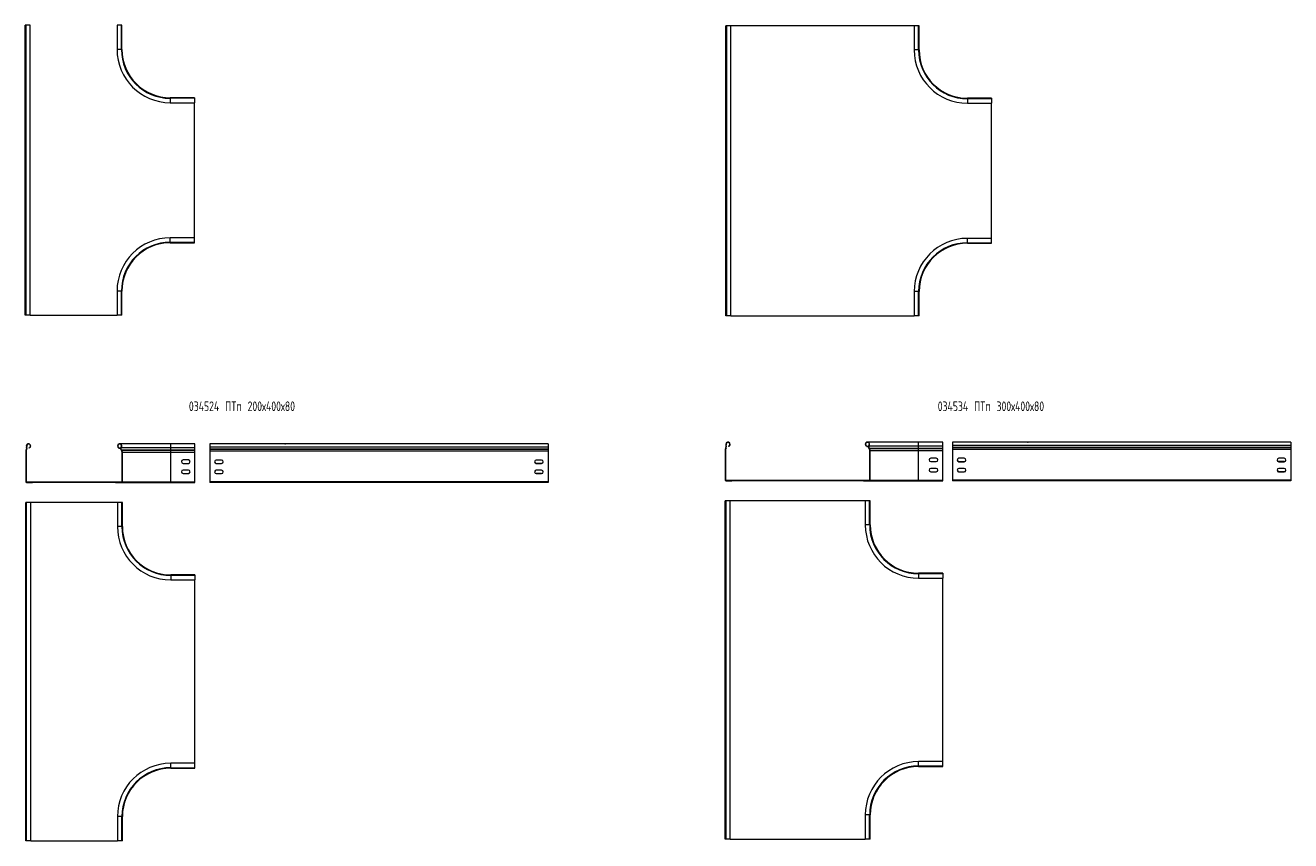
# Model space of a CAD drawing. Header units: millimetres. Extents: x -30 to 4963, y -3600 to 345.
# Tile 2 of 3: x 2323 to 4941, y -3600 to -1913. Entities that reach past the tile are written whole.
import ezdxf

# ---------------------------------------------------------------- set-up
doc = ezdxf.new("R2010")
doc.units = ezdxf.units.MM
doc.styles.add('SLDTEXTSTYLE0', font='TXT', dxfattribs={"width": 0.7, "bigfont": 'bigfont'})

msp = doc.modelspace()

# ---------------------------------------------------------------- linework, layer by layer
at = {"color": 7, "linetype": 'Continuous', "lineweight": 15}
for p, q in [((2322.6, -2512.5), (2322.6, -1912.5)), ((2323.8, -1912.5), (2322.6, -1912.5)), ((2323.8, -1912.5), (2323.8, -2512.5)), ((2332.9, -1912.5), (2323.8, -1912.5)), ((2332.9, -2512.5), (2332.9, -1912.5)), ((2512.4, -1912.5), (2512.4, -1962.5)), ((2521.5, -1912.5), (2512.4, -1912.5)), ((2521.5, -1962.5), (2521.5, -1912.5)), ((2522.6, -1912.5), (2521.5, -1912.5)), ((2522.6, -1962.5), (2522.6, -1912.5)), ((3771.9, -2513.6), (3771.9, -1913.6)), ((3773.1, -1913.6), (3771.9, -1913.6)), ((3773.1, -1913.6), (3773.1, -2513.6)), ((3782.2, -1913.6), (3773.1, -1913.6)), ((3782.2, -2513.6), (3782.2, -1913.6)), ((4161.7, -1913.6), (3782.2, -1913.6)), ((4161.7, -1913.6), (4161.7, -1963.6)), ((4170.8, -1913.6), (4161.7, -1913.6)), ((4170.8, -1963.6), (4170.8, -1913.6)), ((4171.9, -1913.6), (4170.8, -1913.6)), ((4171.9, -1963.6), (4171.9, -1913.6)), ((2672.6, -2062.5), (2622.6, -2062.5)), ((2672.6, -2063.6), (2622.6, -2063.6)), ((2672.6, -2062.5), (2672.6, -2063.6)), ((2672.6, -2063.6), (2672.6, -2072.7)), ((4321.9, -2063.6), (4271.9, -2063.6)), ((4321.9, -2064.7), (4271.9, -2064.7)), ((4321.9, -2063.6), (4321.9, -2064.7)), ((4321.9, -2064.7), (4321.9, -2073.8)), ((2622.6, -2072.7), (2672.6, -2072.7)), ((2672.6, -2352.3), (2672.6, -2072.7)), ((4271.9, -2073.8), (4321.9, -2073.8)), ((4321.9, -2353.4), (4321.9, -2073.8)), ((2672.6, -2352.3), (2622.6, -2352.3)), ((2672.6, -2361.4), (2672.6, -2352.3)), ((4321.9, -2353.4), (4271.9, -2353.4)), ((4321.9, -2362.5), (4321.9, -2353.4)), ((2622.6, -2361.4), (2672.6, -2361.4)), ((2622.6, -2362.5), (2672.6, -2362.5)), ((2672.6, -2362.5), (2672.6, -2361.4)), ((4271.9, -2362.5), (4321.9, -2362.5)), ((4271.9, -2363.6), (4321.9, -2363.6)), ((4321.9, -2363.6), (4321.9, -2362.5)), ((2512.4, -2462.5), (2512.4, -2512.5)), ((2521.5, -2512.5), (2521.5, -2462.5)), ((2522.6, -2512.5), (2522.6, -2462.5)), ((4161.7, -2463.6), (4161.7, -2513.6)), ((4170.8, -2513.6), (4170.8, -2463.6)), ((4171.9, -2513.6), (4171.9, -2463.6)), ((2323.8, -2512.5), (2322.6, -2512.5)), ((2332.9, -2512.5), (2323.8, -2512.5)), ((2332.9, -2512.5), (2512.4, -2512.5)), ((2521.5, -2512.5), (2512.4, -2512.5)), ((2522.6, -2512.5), (2521.5, -2512.5)), ((3773.1, -2513.6), (3771.9, -2513.6)), ((3782.2, -2513.6), (3773.1, -2513.6)), ((3782.2, -2513.6), (4161.7, -2513.6)), ((4170.8, -2513.6), (4161.7, -2513.6)), ((4171.9, -2513.6), (4170.8, -2513.6)), ((4170.7, -2775), (4065, -2775)), ((4220.7, -2775), (4170.7, -2775)), ((4220.7, -2782.5), (4220.7, -2775)), ((4290.7, -2775), (4240.7, -2775)), ((4240.7, -2775), (4240.7, -2775.1)), ((4940.7, -2775.1), (4240.7, -2775.1)), ((4240.7, -2775.1), (4240.7, -2781.9)), ((4396.4, -2775), (4290.7, -2775)), ((4396.4, -2775), (4397.5, -2775.1)), ((4785, -2775), (4783.9, -2775.1)), ((4890.7, -2775), (4785, -2775)), ((4940.7, -2775), (4890.7, -2775)), ((4940.7, -2775), (4940.7, -2775.1)), ((4940.7, -2775.1), (4940.7, -2781.9)), ((2324.2, -2793.8), (2323.5, -2793.8)), ((2323.5, -2793.8), (2323.5, -2857.2)), ((2324.2, -2793.8), (2324.2, -2857.2)), ((2325, -2789.8), (2324.7, -2790.2)), ((2324.7, -2790.2), (2325.3, -2790.6)), ((2325.6, -2790.2), (2325, -2789.8)), ((2325.3, -2785.5), (2325.9, -2785.1)), ((2325.6, -2790.2), (2325.3, -2790.6)), ((2330.8, -2787.5), (2330.6, -2786.8)), ((2516.3, -2787.3), (2516.5, -2786.8)), ((2516.3, -2787.3), (2520.1, -2787.3)), ((2516.5, -2786.8), (2520.2, -2786.8)), ((2623.5, -2778.5), (2517.9, -2778.5)), ((2521.4, -2786), (2520.9, -2785.6)), ((2521.5, -2791.3), (2521.1, -2791.7)), ((2521.5, -2792), (2521.1, -2791.7)), ((2521.4, -2786), (2623.5, -2786)), ((2521.9, -2791.6), (2521.5, -2791.3)), ((2521.5, -2791.3), (2623.5, -2791.3)), ((2521.9, -2791.6), (2521.5, -2792)), ((2521.9, -2791.6), (2623.5, -2791.6)), ((2523.5, -2795.8), (2523, -2795.8)), ((2523, -2857), (2523, -2795.8)), ((2523.5, -2857), (2523.5, -2795.8)), ((2523.5, -2795.8), (2623.5, -2795.8)), ((2673.5, -2778.5), (2623.5, -2778.5)), ((2623.5, -2791.3), (2623.5, -2786)), ((2623.5, -2786), (2673.5, -2786)), ((2623.5, -2791.6), (2623.5, -2791.3)), ((2623.5, -2791.3), (2673.5, -2791.3)), ((2623.5, -2795.8), (2623.5, -2791.6)), ((2623.5, -2791.6), (2673.5, -2791.6)), ((2623.5, -2857), (2623.5, -2795.8)), ((2623.5, -2795.8), (2673.5, -2795.8)), ((2673.5, -2786), (2673.5, -2778.5)), ((2673.5, -2791.3), (2673.5, -2786)), ((2673.5, -2791.6), (2673.5, -2791.3)), ((2673.5, -2795.8), (2673.5, -2791.6)), ((2673.5, -2857), (2673.5, -2795.8)), ((2754.2, -2778.5), (2704.2, -2778.5)), ((2704.2, -2778.5), (2704.2, -2778.7)), ((3404.2, -2778.7), (2704.2, -2778.7)), ((2704.2, -2778.7), (2704.2, -2785.5)), ((3404.2, -2785.5), (2704.2, -2785.5)), ((2704.2, -2785.5), (2704.2, -2789.8)), ((3404.2, -2789.8), (2704.2, -2789.8)), ((2704.2, -2789.8), (2704.2, -2790.2)), ((3404.2, -2790.2), (2704.2, -2790.2)), ((2704.2, -2790.2), (2704.2, -2793.8)), ((3404.2, -2793.8), (2704.2, -2793.8)), ((2704.2, -2793.8), (2704.2, -2857.2)), ((2859.8, -2778.5), (2754.2, -2778.5)), ((2859.8, -2778.5), (2861, -2778.7)), ((3248.5, -2778.5), (3247.3, -2778.7)), ((3354.2, -2778.5), (3248.5, -2778.5)), ((3404.2, -2778.5), (3354.2, -2778.5)), ((3404.2, -2778.5), (3404.2, -2778.7)), ((3404.2, -2778.7), (3404.2, -2785.5)), ((3404.2, -2785.5), (3404.2, -2789.8)), ((3404.2, -2789.8), (3404.2, -2790.2)), ((3404.2, -2790.2), (3404.2, -2793.8)), ((3404.2, -2793.8), (3404.2, -2857.2)), ((3771.4, -2790.3), (3770.7, -2790.3)), ((3770.7, -2790.3), (3770.7, -2853.6)), ((3771.4, -2790.3), (3771.4, -2853.6)), ((3772.1, -2786.3), (3771.8, -2786.7)), ((3771.8, -2786.7), (3772.4, -2787.1)), ((3772.7, -2786.7), (3772.1, -2786.3)), ((3772.4, -2781.9), (3773, -2781.6)), ((3772.7, -2786.7), (3772.4, -2787.1)), ((3777.9, -2784), (3777.7, -2783.3)), ((4063.4, -2783.8), (4063.6, -2783.3)), ((4063.4, -2783.8), (4067.2, -2783.8)), ((4063.6, -2783.3), (4067.4, -2783.3)), ((4068.5, -2782.5), (4068.1, -2782.1)), ((4068.7, -2787.8), (4068.3, -2788.1)), ((4068.6, -2788.5), (4068.3, -2788.1)), ((4068.5, -2782.5), (4170.7, -2782.5)), ((4069, -2788.1), (4068.6, -2788.5)), ((4069, -2788.1), (4068.7, -2787.8)), ((4068.7, -2787.8), (4170.7, -2787.8)), ((4069, -2788.1), (4170.7, -2788.1)), ((4070.7, -2792.3), (4070.1, -2792.3)), ((4070.1, -2853.5), (4070.1, -2792.3)), ((4070.7, -2853.5), (4070.7, -2792.3)), ((4070.7, -2792.3), (4170.7, -2792.3)), ((4170.7, -2787.8), (4170.7, -2782.5)), ((4170.7, -2782.5), (4220.7, -2782.5)), ((4170.7, -2788.1), (4170.7, -2787.8)), ((4170.7, -2787.8), (4220.7, -2787.8)), ((4170.7, -2792.3), (4170.7, -2788.1)), ((4170.7, -2788.1), (4220.7, -2788.1)), ((4170.7, -2853.5), (4170.7, -2792.3)), ((4170.7, -2792.3), (4220.7, -2792.3)), ((4220.7, -2787.8), (4220.7, -2782.5)), ((4220.7, -2788.1), (4220.7, -2787.8)), ((4220.7, -2792.3), (4220.7, -2788.1)), ((4220.7, -2853.5), (4220.7, -2792.3)), ((4940.7, -2781.9), (4240.7, -2781.9)), ((4240.7, -2781.9), (4240.7, -2786.3)), ((4940.7, -2786.3), (4240.7, -2786.3)), ((4240.7, -2786.3), (4240.7, -2786.7)), ((4940.7, -2786.7), (4240.7, -2786.7)), ((4240.7, -2786.7), (4240.7, -2790.3)), ((4940.7, -2790.3), (4240.7, -2790.3)), ((4240.7, -2790.3), (4240.7, -2853.6)), ((4940.7, -2781.9), (4940.7, -2786.3)), ((4940.7, -2786.3), (4940.7, -2786.7)), ((4940.7, -2786.7), (4940.7, -2790.3)), ((4940.7, -2790.3), (4940.7, -2853.6)), ((2660, -2812), (2649, -2812)), ((2649, -2819), (2660, -2819)), ((2728.7, -2812.2), (2717.7, -2812.2)), ((2717.7, -2819), (2728.7, -2819)), ((2717.7, -2819.2), (2728.7, -2819.2)), ((3390.7, -2812.2), (3379.7, -2812.2)), ((3390.7, -2819), (3379.7, -2819)), ((3379.7, -2819.2), (3390.7, -2819.2)), ((4207.2, -2808.5), (4196.2, -2808.5)), ((4196.2, -2815.5), (4207.2, -2815.5)), ((4265.2, -2808.6), (4254.2, -2808.6)), ((4254.2, -2815.5), (4265.2, -2815.5)), ((4254.2, -2815.6), (4265.2, -2815.6)), ((4927.2, -2808.6), (4916.2, -2808.6)), ((4927.2, -2815.5), (4916.2, -2815.5)), ((4916.2, -2815.6), (4927.2, -2815.6)), ((2660, -2833), (2649, -2833)), ((2649, -2840), (2660, -2840)), ((2728.7, -2833.2), (2717.7, -2833.2)), ((2717.7, -2840), (2728.7, -2840)), ((2717.7, -2840.2), (2728.7, -2840.2)), ((3390.7, -2833.2), (3379.7, -2833.2)), ((3390.7, -2840), (3379.7, -2840)), ((3379.7, -2840.2), (3390.7, -2840.2)), ((3770.7, -2853.6), (3771.4, -2853.6)), ((4070.7, -2853.5), (4070.1, -2853.5)), ((4070.7, -2853.5), (4170.7, -2853.5)), ((4170.7, -2855), (4170.7, -2853.5)), ((4170.7, -2853.5), (4220.7, -2853.5)), ((4207.2, -2829.5), (4196.2, -2829.5)), ((4196.2, -2836.5), (4207.2, -2836.5)), ((4220.7, -2855), (4220.7, -2853.5)), ((4940.7, -2853.6), (4240.7, -2853.6)), ((4240.7, -2853.6), (4240.7, -2855.1)), ((4265.2, -2829.6), (4254.2, -2829.6)), ((4254.2, -2836.5), (4265.2, -2836.5)), ((4254.2, -2836.6), (4265.2, -2836.6)), ((4927.2, -2829.6), (4916.2, -2829.6)), ((4927.2, -2836.5), (4916.2, -2836.5)), ((4916.2, -2836.6), (4927.2, -2836.6)), ((4940.7, -2853.6), (4940.7, -2855.1)), ((2323.5, -2857.2), (2324.2, -2857.2)), ((2325, -2857.3), (2325, -2858)), ((2325, -2857.3), (2522, -2857.3)), ((2325, -2858), (2522, -2858)), ((2325, -2858), (2325, -2858.7)), ((2325, -2858), (2337.5, -2858)), ((2325, -2858.7), (2337.5, -2858.7)), ((2337.5, -2858), (2337.5, -2858.7)), ((2509.5, -2858), (2522, -2858)), ((2509.5, -2858.5), (2509.5, -2858)), ((2509.5, -2858.5), (2522, -2858.5)), ((2522, -2857.3), (2522, -2858)), ((2522, -2857.3), (2523, -2857.3)), ((2522, -2858.5), (2522, -2858)), ((2522, -2858.5), (2623.5, -2858.5)), ((2523.5, -2857), (2523, -2857)), ((2523.5, -2857), (2623.5, -2857)), ((2623.5, -2858.5), (2623.5, -2857)), ((2623.5, -2857), (2673.5, -2857)), ((2623.5, -2858.5), (2673.5, -2858.5)), ((2673.5, -2858.5), (2673.5, -2857)), ((3404.2, -2857.2), (2704.2, -2857.2)), ((2704.2, -2857.2), (2704.2, -2858.7)), ((3404.2, -2858.7), (2704.2, -2858.7)), ((3404.2, -2857.2), (3404.2, -2858.7)), ((3772.2, -2853.7), (4069.2, -2853.7)), ((3772.2, -2853.7), (3772.2, -2854.4)), ((3772.2, -2854.4), (3772.2, -2855.1)), ((3772.2, -2854.4), (3784.7, -2854.4)), ((3772.2, -2854.4), (4069.2, -2854.4)), ((3772.2, -2855.1), (3784.7, -2855.1)), ((3784.7, -2854.4), (3784.7, -2855.1)), ((4056.7, -2855), (4056.7, -2854.4)), ((4056.7, -2854.4), (4069.2, -2854.4)), ((4056.7, -2855), (4069.2, -2855)), ((4069.2, -2853.7), (4069.2, -2854.4)), ((4069.2, -2853.7), (4070.1, -2853.7)), ((4069.2, -2855), (4069.2, -2854.4)), ((4069.2, -2855), (4170.7, -2855)), ((4170.7, -2855), (4220.7, -2855)), ((4940.7, -2855.1), (4240.7, -2855.1)), ((2323.5, -3599.9), (2323.5, -2899.9)), ((2324.7, -2899.9), (2323.5, -2899.9)), ((2324.7, -2899.9), (2324.7, -3599.9)), ((2333.8, -2899.9), (2324.7, -2899.9)), ((2333.8, -3599.9), (2333.8, -2899.9)), ((2513.3, -2899.9), (2333.8, -2899.9)), ((2513.3, -2899.9), (2513.3, -2949.9)), ((2522.4, -2899.9), (2513.3, -2899.9)), ((2522.4, -2949.9), (2522.4, -2899.9)), ((2523.5, -2899.9), (2522.4, -2899.9)), ((2523.5, -2949.9), (2523.5, -2899.9)), ((3770.7, -3596.4), (3770.7, -2896.4)), ((3771.8, -2896.4), (3770.7, -2896.4)), ((3771.8, -2896.4), (3771.8, -3596.4)), ((3780.9, -2896.4), (3771.8, -2896.4)), ((3780.9, -3596.4), (3780.9, -2896.4)), ((4060.4, -2896.4), (3780.9, -2896.4)), ((4060.4, -2896.4), (4060.4, -2946.4)), ((4069.5, -2896.4), (4060.4, -2896.4)), ((4069.5, -2946.4), (4069.5, -2896.4)), ((4070.7, -2896.4), (4069.5, -2896.4)), ((4070.7, -2946.4), (4070.7, -2896.4)), ((2673.5, -3049.9), (2623.5, -3049.9)), ((2673.5, -3051), (2623.5, -3051)), ((2623.5, -3060.1), (2673.5, -3060.1)), ((2673.5, -3049.9), (2673.5, -3051)), ((2673.5, -3051), (2673.5, -3060.1)), ((2673.5, -3439.7), (2673.5, -3060.1)), ((4220.7, -3046.4), (4170.7, -3046.4)), ((4220.7, -3047.5), (4170.7, -3047.5)), ((4170.7, -3056.6), (4220.7, -3056.6)), ((4220.7, -3046.4), (4220.7, -3047.5)), ((4220.7, -3047.5), (4220.7, -3056.6)), ((4220.7, -3436.2), (4220.7, -3056.6)), ((2673.5, -3439.7), (2623.5, -3439.7)), ((2623.5, -3448.8), (2673.5, -3448.8)), ((2623.5, -3449.9), (2673.5, -3449.9)), ((2673.5, -3448.8), (2673.5, -3439.7)), ((2673.5, -3449.9), (2673.5, -3448.8)), ((4220.7, -3436.2), (4170.7, -3436.2)), ((4170.7, -3445.3), (4220.7, -3445.3)), ((4170.7, -3446.4), (4220.7, -3446.4)), ((4220.7, -3445.3), (4220.7, -3436.2)), ((4220.7, -3446.4), (4220.7, -3445.3)), ((2513.3, -3549.9), (2513.3, -3599.9)), ((2522.4, -3599.9), (2522.4, -3549.9)), ((2523.5, -3599.9), (2523.5, -3549.9)), ((4060.4, -3546.4), (4060.4, -3596.4)), ((4069.5, -3596.4), (4069.5, -3546.4)), ((4070.7, -3596.4), (4070.7, -3546.4)), ((2324.7, -3599.9), (2323.5, -3599.9)), ((2333.8, -3599.9), (2324.7, -3599.9)), ((2333.8, -3599.9), (2513.3, -3599.9)), ((2522.4, -3599.9), (2513.3, -3599.9)), ((2523.5, -3599.9), (2522.4, -3599.9)), ((3771.8, -3596.4), (3770.7, -3596.4)), ((3780.9, -3596.4), (3771.8, -3596.4)), ((3780.9, -3596.4), (4060.4, -3596.4)), ((4069.5, -3596.4), (4060.4, -3596.4)), ((4070.7, -3596.4), (4069.5, -3596.4))]:
    msp.add_line(p, q, dxfattribs=at)
at = {"color": 8, "linetype": 'Continuous', "lineweight": 15}
for p, q in [((2521.5, -1962.5), (2512.4, -1962.5)), ((2522.6, -1962.5), (2521.5, -1962.5)), ((4170.8, -1963.6), (4161.7, -1963.6)), ((4171.9, -1963.6), (4170.8, -1963.6)), ((2622.6, -2062.5), (2622.6, -2063.6)), ((2622.6, -2063.6), (2622.6, -2072.7)), ((4271.9, -2063.6), (4271.9, -2064.7)), ((4271.9, -2064.7), (4271.9, -2073.8)), ((2622.6, -2361.4), (2622.6, -2352.3)), ((4271.9, -2362.5), (4271.9, -2353.4)), ((2622.6, -2362.5), (2622.6, -2361.4)), ((4271.9, -2363.6), (4271.9, -2362.5)), ((2521.5, -2462.5), (2512.4, -2462.5)), ((2522.6, -2462.5), (2521.5, -2462.5)), ((4170.8, -2463.6), (4161.7, -2463.6)), ((4171.9, -2463.6), (4170.8, -2463.6)), ((4170.7, -2782.5), (4170.7, -2775)), ((4290.7, -2775), (4290.7, -2775.1)), ((4890.7, -2775), (4890.7, -2775.1)), ((2623.5, -2786), (2623.5, -2778.5)), ((2754.2, -2778.5), (2754.2, -2778.7)), ((3354.2, -2778.5), (3354.2, -2778.7)), ((2522.4, -2949.9), (2513.3, -2949.9)), ((2523.5, -2949.9), (2522.4, -2949.9)), ((4069.5, -2946.4), (4060.4, -2946.4)), ((4070.7, -2946.4), (4069.5, -2946.4)), ((2623.5, -3049.9), (2623.5, -3051)), ((2623.5, -3051), (2623.5, -3060.1)), ((4170.7, -3046.4), (4170.7, -3047.5)), ((4170.7, -3047.5), (4170.7, -3056.6)), ((2623.5, -3448.8), (2623.5, -3439.7)), ((2623.5, -3449.9), (2623.5, -3448.8)), ((4170.7, -3445.3), (4170.7, -3436.2)), ((4170.7, -3446.4), (4170.7, -3445.3)), ((2522.4, -3549.9), (2513.3, -3549.9)), ((2523.5, -3549.9), (2522.4, -3549.9)), ((4069.5, -3546.4), (4060.4, -3546.4)), ((4070.7, -3546.4), (4069.5, -3546.4))]:
    msp.add_line(p, q, dxfattribs=at)
at = {"color": 7, "linetype": 'Continuous', "lineweight": 15}
for centre, radius, start, end in [((2622.6, -1962.5), 110.2, 180, 270), ((2622.6, -1962.5), 101.1, 180, 270), ((2622.6, -1962.5), 100, 180, 270), ((4271.9, -1963.6), 110.2, 180, 270), ((4271.9, -1963.6), 101.1, 180, 270), ((4271.9, -1963.6), 100, 180, 270), ((2622.6, -2462.5), 110.2, 90, 180), ((4271.9, -2463.6), 110.2, 90, 180), ((2622.6, -2462.5), 101.1, 90, 180), ((2622.6, -2462.5), 100, 90, 180), ((4271.9, -2463.6), 101.1, 90, 180), ((4271.9, -2463.6), 100, 90, 180), ((3776.3, -2779.7), 4.55, 290.35, 209.6249), ((4065, -2779.5), 4.55, 320.3175, 249.65), ((2329.5, -2793.8), 6, 143.6463, 180), ((2329.5, -2793.8), 5.3, 143.6463, 180), ((2329.2, -2783.2), 4.55, 290.35, 209.6249), ((2321.8, -2787.4), 4, 323.6463, 29.6249), ((2329.2, -2783.2), 3.85, 290.35, 209.6249), ((2321.8, -2787.4), 4.7, 323.6463, 29.6249), ((2517.9, -2783.1), 4.55, 320.3175, 249.65), ((2517.9, -2783.1), 4, 320.3175, 249.65), ((2524.4, -2788.5), 4.55, 140.3175, 223.5358), ((2524.4, -2788.5), 4, 140.3175, 223.5358), ((2517.5, -2795.8), 5.45, 0, 43.5358), ((2517.5, -2795.8), 6, 0, 43.5358), ((3776.7, -2790.3), 6, 143.6463, 180), ((3776.7, -2790.3), 5.3, 143.6463, 180), ((3768.9, -2783.9), 4, 323.6463, 29.6249), ((3776.3, -2779.7), 3.85, 290.35, 209.6249), ((3768.9, -2783.9), 4.7, 323.6463, 29.6249), ((4065, -2779.5), 4, 320.3175, 249.65), ((4071.6, -2785), 4.55, 140.3175, 223.5358), ((4071.6, -2785), 4, 140.3175, 223.5358), ((4064.7, -2792.3), 5.45, 0, 43.5358), ((4064.7, -2792.3), 6, 0, 43.5358), ((2649, -2815.5), 3.5, 90, 270), ((2660, -2815.5), 3.5, 270, 90), ((2717.7, -2815.7), 3.5, 90, 270), ((2717.7, -2815.5), 3.5, 181.2898, 270), ((2728.7, -2815.7), 3.5, 270, 90), ((2728.7, -2815.5), 3.5, 270, 358.7134), ((3379.7, -2815.7), 3.5, 90, 270), ((3379.7, -2815.5), 3.5, 181.2279, 270), ((3390.7, -2815.7), 3.5, 270, 90), ((3390.7, -2815.5), 3.5, 270, 358.7721), ((4196.2, -2812), 3.5, 90, 270), ((4207.2, -2812), 3.5, 270, 90), ((4254.2, -2812.1), 3.5, 90, 270), ((4254.2, -2812), 3.5, 181.2279, 270), ((4265.2, -2812.1), 3.5, 270, 90), ((4265.2, -2812), 3.5, 270, 358.6546), ((4916.2, -2812.1), 3.5, 90, 270), ((4916.2, -2812), 3.5, 181.2279, 270), ((4927.2, -2812.1), 3.5, 270, 90), ((4927.2, -2812), 3.5, 270, 358.7721), ((2649, -2836.5), 3.5, 90, 270), ((2660, -2836.5), 3.5, 270, 90), ((2717.7, -2836.7), 3.5, 90, 270), ((2717.7, -2836.5), 3.5, 181.2279, 270), ((2728.7, -2836.7), 3.5, 270, 90), ((2728.7, -2836.5), 3.5, 270, 358.8897), ((3379.7, -2836.7), 3.5, 90, 270), ((3379.7, -2836.5), 3.5, 181.2279, 270), ((3390.7, -2836.7), 3.5, 270, 90), ((3390.7, -2836.5), 3.5, 270, 358.7721), ((3772.2, -2853.6), 1.5, 180, 270), ((3772.2, -2853.6), 0.8, 180, 270), ((4069.2, -2853.5), 0.95, 270, 0), ((4069.2, -2853.5), 1.5, 270, 0), ((4196.2, -2833), 3.5, 90, 270), ((4207.2, -2833), 3.5, 270, 90), ((4254.2, -2833.1), 3.5, 90, 270), ((4254.2, -2833), 3.5, 181.2279, 270), ((4265.2, -2833.1), 3.5, 270, 90), ((4265.2, -2833), 3.5, 270, 358.8309), ((4916.2, -2833.1), 3.5, 90, 270), ((4916.2, -2833), 3.5, 181.2279, 270), ((4927.2, -2833.1), 3.5, 270, 90), ((4927.2, -2833), 3.5, 270, 358.7721), ((2325, -2857.2), 1.5, 180, 270), ((2325, -2857.2), 0.8, 180, 270), ((2522, -2857), 0.95, 270, 0), ((2522, -2857), 1.5, 270, 0), ((2623.5, -2949.9), 110.2, 180, 270), ((2623.5, -2949.9), 101.1, 180, 270), ((2623.5, -2949.9), 100, 180, 270), ((4170.7, -2946.4), 110.2, 180, 270), ((4170.7, -2946.4), 101.1, 180, 270), ((4170.7, -2946.4), 100, 180, 270), ((2623.5, -3549.9), 110.2, 90, 180), ((2623.5, -3549.9), 101.1, 90, 180), ((2623.5, -3549.9), 100, 90, 180), ((4170.7, -3546.4), 110.2, 90, 180), ((4170.7, -3546.4), 101.1, 90, 180), ((4170.7, -3546.4), 100, 90, 180)]:
    msp.add_arc(centre, radius, start, end, dxfattribs=at)

# ---------------------------------------------------------------- texts
at = {"color": 7, "linetype": 'Continuous', "lineweight": 0, "char_height": 20, "attachment_point": 1, "style": 'SLDTEXTSTYLE0'}
for s, insert in [('034524 \\M+18450\\M+18453\\M+18481 200\\M+18487400\\M+1848780', (2661.1, -2690.9)), ('034534 \\M+18450\\M+18453\\M+18481 300\\M+18487400\\M+1848780', (4210.4, -2690.9))]:
    msp.add_mtext(s, dxfattribs=dict(at, insert=insert))

doc.saveas('drawing.dxf')
